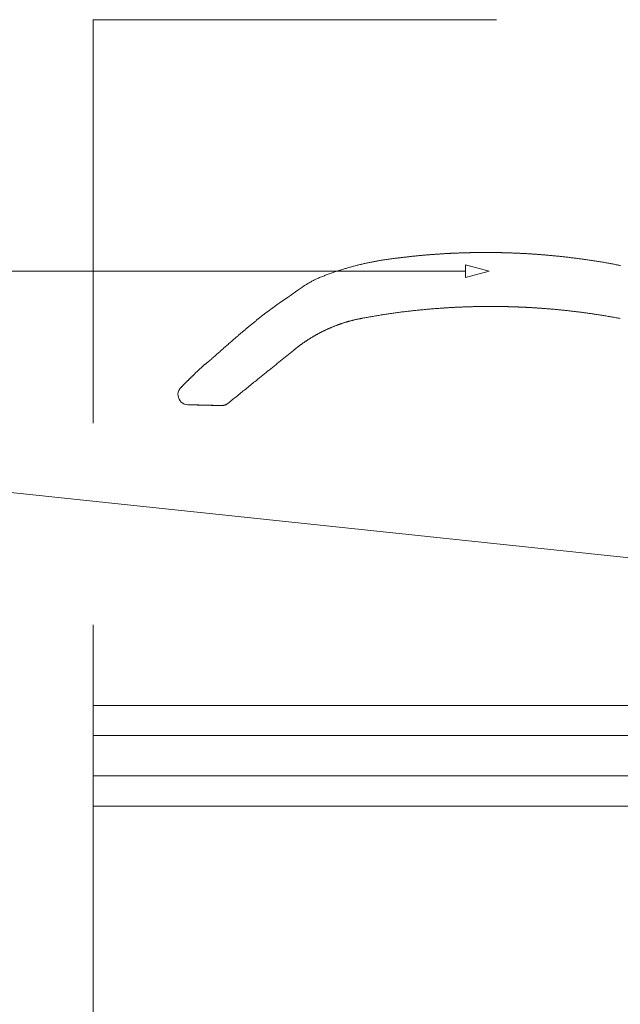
# Paper-space layout 'AD-02 DETAL MONTAŻU DRZWI' of a CAD drawing. Header units: millimetres. Extents: x 0 to 594, y 0 to 550.
# Tile 40 of 99: x 161 to 184, y 208 to 247. Entities that reach past the tile are written whole.
import ezdxf
from ezdxf.xclip import XClip

# ---------------------------------------------------------------- set-up
doc = ezdxf.new("R2010")
doc.units = ezdxf.units.MM
doc.header["$MEASUREMENT"] = 0
doc.header["$XCLIPFRAME"] = 0
doc.linetypes.add('przerywama detal', pattern=[120, 80, -40])
doc.layers.add('A_stolarka_Nr_pióra__1', color=7, linetype='Continuous', lineweight=20)
for name, color, linetype, lineweight, true_color in [('A_stolarka_Nr_pióra__10', 7, 'Continuous', 13, 0x4b4b4b), ('A_stolarka_Nr_pióra__170', 7, 'Continuous', 5, 0x1c1c1c), ('A_stolarka_Nr_pióra__7', 7, 'Continuous', 18, 0x171717)]:
    doc.layers.add(name, color=color, linetype=linetype, lineweight=lineweight, true_color=true_color)

# ---------------------------------------------------------------- blocks, each defined once
blk = doc.blocks.new('Rysunek_2_2', base_point=(-46914.584, -27095.2))
at = {"layer": 'A_stolarka_Nr_pióra__1', "color": 7, "linetype": 'Continuous', "lineweight": 20, "ltscale": 0.2}
for p, q in [((163.43, 219.952), (188.444, 219.952)), ((163.43, 218.752), (188.444, 218.752)), ((163.43, 217.152), (188.444, 217.152)), ((163.43, 215.952), (188.444, 215.952))]:
    blk.add_line(p, q, dxfattribs=at)
at = {"layer": 'A_stolarka_Nr_pióra__10', "color": 251, "linetype": 'przerywama detal', "lineweight": 13, "ltscale": 0.2, "true_color": 0x4b4b4b}
for q in [(163.43, 187.152), (223.43, 247.152)]:
    blk.add_line((163.43, 247.152), q, dxfattribs=at)
at = {"layer": 'A_stolarka_Nr_pióra__10', "color": 251, "linetype": 'Continuous', "lineweight": 13, "ltscale": 0.2, "true_color": 0x4b4b4b}
for p, q in [((171.434, 234.083), (171.434, 234.085)), ((166.802, 232.373), (166.826, 232.441)), ((166.826, 232.441), (166.861, 232.503)), ((166.861, 232.503), (166.906, 232.558)), ((166.791, 232.302), (166.802, 232.373)), ((166.793, 232.231), (166.791, 232.302)), ((166.808, 232.161), (166.793, 232.231)), ((166.834, 232.094), (166.808, 232.161)), ((166.872, 232.034), (166.834, 232.094)), ((166.921, 231.981), (166.872, 232.034)), ((166.978, 231.938), (166.921, 231.981)), ((167.042, 231.905), (166.978, 231.938)), ((167.11, 231.884), (167.042, 231.905)), ((167.181, 231.876), (167.11, 231.884)), ((167.215, 231.876), (167.181, 231.876))]:
    blk.add_line(p, q, dxfattribs=at)
at = {"layer": 'A_stolarka_Nr_pióra__10', "color": 251, "linetype": 'Continuous', "lineweight": 13, "ltscale": 0.2, "true_color": 0x4b4b4b, "flags": 128}
for points in [[(184.361, 237.399), (184.325, 237.406), (184.289, 237.413), (184.253, 237.42), (184.217, 237.427), (184.181, 237.434), (184.145, 237.442), (184.109, 237.448), (184.073, 237.455), (184.037, 237.462), (184.001, 237.469), (183.964, 237.476), (183.928, 237.483), (183.892, 237.489), (183.856, 237.496), (183.812, 237.504), (183.768, 237.512), (183.724, 237.519), (183.68, 237.527), (183.636, 237.534), (183.591, 237.542), (183.547, 237.549), (183.503, 237.556), (183.459, 237.564), (183.415, 237.571), (183.37, 237.578), (183.326, 237.584), (183.282, 237.591), (183.238, 237.598), (183.193, 237.605), (183.149, 237.611), (183.105, 237.618), (183.06, 237.624), (183.016, 237.63), (182.972, 237.637), (182.927, 237.643), (182.883, 237.649), (182.839, 237.655), (182.794, 237.661), (182.755, 237.666), (182.715, 237.672), (182.676, 237.677), (182.637, 237.682), (182.597, 237.687), (182.558, 237.692), (182.518, 237.697), (182.479, 237.702), (182.439, 237.707), (182.4, 237.712), (182.36, 237.717), (182.321, 237.721), (182.281, 237.726), (182.242, 237.731), (182.202, 237.735), (182.163, 237.74), (182.123, 237.744), (182.084, 237.748), (182.044, 237.753), (182.005, 237.757), (181.965, 237.761), (181.925, 237.766), (181.886, 237.77), (181.846, 237.774), (181.812, 237.777), (181.777, 237.781), (181.742, 237.784), (181.708, 237.787), (181.673, 237.791), (181.639, 237.794), (181.604, 237.797), (181.569, 237.801), (181.535, 237.804), (181.5, 237.807), (181.465, 237.81), (181.431, 237.813), (181.396, 237.816), (181.361, 237.819), (181.327, 237.822), (181.292, 237.825), (181.257, 237.827), (181.223, 237.83), (181.188, 237.833), (181.153, 237.836), (181.119, 237.838), (181.084, 237.841), (181.049, 237.843), (181.014, 237.846), (180.985, 237.848), (180.955, 237.85), (180.925, 237.852), (180.896, 237.854), (180.866, 237.856), (180.836, 237.858), (180.807, 237.86), (180.777, 237.862), (180.747, 237.864), (180.718, 237.865), (180.688, 237.867), (180.658, 237.869), (180.629, 237.871), (180.599, 237.872), (180.569, 237.874), (180.54, 237.876), (180.51, 237.877), (180.48, 237.879), (180.451, 237.88), (180.421, 237.882), (180.391, 237.883), (180.361, 237.885), (180.332, 237.886), (180.302, 237.888), (180.278, 237.889), (180.253, 237.89), (180.229, 237.891), (180.205, 237.892), (180.181, 237.893), (180.156, 237.894), (180.132, 237.895), (180.108, 237.896), (180.083, 237.897), (180.059, 237.898), (180.035, 237.899), (180.01, 237.9), (179.986, 237.901), (179.962, 237.901), (179.938, 237.902), (179.913, 237.903), (179.889, 237.904), (179.865, 237.905), (179.84, 237.905), (179.816, 237.906), (179.792, 237.907), (179.767, 237.907), (179.743, 237.908), (179.719, 237.909), (179.7, 237.909), (179.681, 237.91), (179.662, 237.91), (179.643, 237.91), (179.625, 237.911), (179.606, 237.911), (179.587, 237.912), (179.568, 237.912), (179.549, 237.912), (179.53, 237.913), (179.511, 237.913), (179.493, 237.913), (179.474, 237.914), (179.455, 237.914), (179.436, 237.914), (179.417, 237.915), (179.398, 237.915), (179.38, 237.915), (179.361, 237.915), (179.342, 237.916), (179.323, 237.916), (179.304, 237.916), (179.285, 237.916), (179.267, 237.916), (179.255, 237.916), (179.244, 237.917), (179.232, 237.917), (179.221, 237.917), (179.209, 237.917), (179.197, 237.917), (179.186, 237.917), (179.174, 237.917), (179.163, 237.917), (179.151, 237.917), (179.14, 237.917), (179.128, 237.917), (179.117, 237.917), (179.105, 237.917), (179.094, 237.917), (179.082, 237.917), (179.071, 237.918), (179.059, 237.918), (179.048, 237.918), (179.036, 237.918), (179.025, 237.918), (179.013, 237.918), (179.002, 237.918), (178.99, 237.918), (178.97, 237.918), (178.951, 237.918), (178.931, 237.917), (178.911, 237.917), (178.891, 237.917), (178.871, 237.917), (178.851, 237.917), (178.831, 237.917), (178.811, 237.917), (178.791, 237.917), (178.771, 237.917), (178.752, 237.916), (178.738, 237.916), (178.725, 237.916), (178.711, 237.916), (178.698, 237.916), (178.684, 237.916), (178.671, 237.916), (178.657, 237.915), (178.644, 237.915), (178.63, 237.915), (178.617, 237.915), (178.603, 237.915), (178.59, 237.914), (178.576, 237.914), (178.563, 237.914), (178.549, 237.914), (178.536, 237.914), (178.522, 237.913), (178.509, 237.913), (178.495, 237.913), (178.482, 237.913), (178.468, 237.912), (178.455, 237.912), (178.441, 237.912), (178.428, 237.912), (178.411, 237.911), (178.393, 237.911), (178.376, 237.91), (178.359, 237.91), (178.342, 237.91), (178.325, 237.909), (178.307, 237.909), (178.29, 237.908), (178.273, 237.908), (178.256, 237.907), (178.238, 237.907), (178.221, 237.907), (178.204, 237.906), (178.187, 237.906), (178.17, 237.905), (178.152, 237.905), (178.135, 237.904), (178.118, 237.903), (178.101, 237.903), (178.083, 237.902), (178.066, 237.902), (178.049, 237.901), (178.032, 237.901), (178.015, 237.9), (177.993, 237.899), (177.971, 237.898), (177.95, 237.898), (177.928, 237.897), (177.907, 237.896), (177.885, 237.895), (177.864, 237.894), (177.842, 237.893), (177.821, 237.892), (177.799, 237.892), (177.777, 237.891), (177.756, 237.89), (177.734, 237.889), (177.713, 237.888), (177.691, 237.887), (177.67, 237.886), (177.648, 237.885), (177.626, 237.884), (177.605, 237.882), (177.583, 237.881), (177.562, 237.88), (177.54, 237.879), (177.519, 237.878), (177.497, 237.877), (177.47, 237.875), (177.442, 237.874), (177.415, 237.872), (177.388, 237.871), (177.36, 237.869), (177.333, 237.868), (177.306, 237.866), (177.278, 237.864), (177.251, 237.863), (177.223, 237.861), (177.196, 237.859), (177.169, 237.857), (177.141, 237.855), (177.114, 237.854), (177.087, 237.852), (177.059, 237.85), (177.032, 237.848), (177.005, 237.846), (176.977, 237.844), (176.95, 237.842), (176.923, 237.84), (176.895, 237.838), (176.868, 237.836), (176.841, 237.834), (176.816, 237.832), (176.792, 237.83), (176.767, 237.828), (176.743, 237.826), (176.719, 237.824), (176.694, 237.822), (176.67, 237.82), (176.646, 237.818), (176.621, 237.816), (176.597, 237.814), (176.573, 237.812), (176.548, 237.81), (176.524, 237.807), (176.499, 237.805), (176.475, 237.803), (176.451, 237.801), (176.426, 237.799), (176.402, 237.796), (176.378, 237.794), (176.353, 237.792), (176.329, 237.789), (176.305, 237.787), (176.28, 237.785), (176.256, 237.782), (176.228, 237.78), (176.201, 237.777), (176.173, 237.774), (176.145, 237.771), (176.118, 237.768), (176.09, 237.765), (176.062, 237.762), (176.035, 237.759), (176.007, 237.757), (175.979, 237.754), (175.952, 237.75), (175.924, 237.747), (175.897, 237.744), (175.869, 237.741), (175.841, 237.738), (175.814, 237.735), (175.786, 237.732), (175.758, 237.729), (175.731, 237.725), (175.703, 237.722), (175.676, 237.719), (175.648, 237.716), (175.62, 237.712), (175.593, 237.709), (175.562, 237.705), (175.531, 237.701), (175.5, 237.698), (175.469, 237.694), (175.438, 237.69), (175.407, 237.686), (175.376, 237.682), (175.345, 237.678), (175.314, 237.674), (175.284, 237.67), (175.253, 237.666), (175.222, 237.662), (175.191, 237.657), (175.16, 237.653), (175.129, 237.649), (175.098, 237.644), (175.067, 237.64), (175.037, 237.635), (175.006, 237.631), (174.975, 237.626), (174.944, 237.621), (174.913, 237.617), (174.883, 237.612), (174.852, 237.607), (174.818, 237.601), (174.784, 237.595), (174.75, 237.59), (174.716, 237.584), (174.682, 237.578), (174.649, 237.572), (174.615, 237.565), (174.581, 237.559), (174.547, 237.553), (174.513, 237.546), (174.48, 237.54), (174.446, 237.533), (174.412, 237.526), (174.379, 237.519), (174.345, 237.512), (174.311, 237.505), (174.278, 237.498), (174.244, 237.491), (174.21, 237.483), (174.177, 237.476), (174.143, 237.468), (174.11, 237.46), (174.076, 237.452), (174.043, 237.444), (174.007, 237.436), (173.97, 237.427), (173.934, 237.417), (173.897, 237.408), (173.861, 237.399), (173.825, 237.389), (173.788, 237.38), (173.752, 237.37), (173.716, 237.36), (173.68, 237.35), (173.644, 237.34), (173.607, 237.33), (173.571, 237.32), (173.535, 237.31), (173.499, 237.299), (173.463, 237.288), (173.427, 237.278), (173.391, 237.267), (173.355, 237.256), (173.32, 237.245), (173.284, 237.234), (173.248, 237.222), (173.212, 237.211), (173.176, 237.2), (173.137, 237.187), (173.099, 237.174), (173.06, 237.162), (173.021, 237.149), (172.983, 237.136), (172.944, 237.123), (172.906, 237.109), (172.867, 237.096), (172.829, 237.082), (172.79, 237.068), (172.752, 237.054), (172.714, 237.04), (172.676, 237.026), (172.638, 237.012), (172.6, 236.997), (172.562, 236.982), (172.524, 236.967), (172.486, 236.952), (172.448, 236.936), (172.411, 236.921), (172.373, 236.905), (172.336, 236.889), (172.299, 236.873), (172.261, 236.856), (172.238, 236.846), (172.214, 236.835), (172.189, 236.823), (172.163, 236.81), (172.135, 236.795), (172.104, 236.779), (172.071, 236.76), (172.033, 236.739), (171.992, 236.714), (171.947, 236.686), (171.896, 236.654), (171.84, 236.618), (171.778, 236.577), (171.709, 236.532), (171.633, 236.481), (171.55, 236.425), (171.459, 236.362), (171.36, 236.293), (171.251, 236.217), (171.133, 236.135), (171.005, 236.044), (170.866, 235.946), (170.716, 235.839), (170.555, 235.724)], [(170.555, 235.724), (170.543, 235.715), (170.535, 235.709), (170.526, 235.703), (170.517, 235.697), (170.509, 235.69), (170.5, 235.684), (170.492, 235.678), (170.483, 235.672), (170.474, 235.665), (170.466, 235.659), (170.457, 235.653), (170.449, 235.646), (170.44, 235.64), (170.432, 235.634), (170.423, 235.627), (170.414, 235.621), (170.406, 235.615), (170.397, 235.608), (170.389, 235.602), (170.38, 235.596), (170.372, 235.589), (170.363, 235.583), (170.355, 235.576), (170.346, 235.57), (170.329, 235.557), (170.312, 235.544), (170.295, 235.531), (170.278, 235.518), (170.261, 235.505), (170.244, 235.492), (170.227, 235.479), (170.21, 235.466), (170.193, 235.453), (170.176, 235.44), (170.159, 235.427), (170.142, 235.413), (170.125, 235.4), (170.108, 235.387), (170.092, 235.374), (170.075, 235.361), (170.058, 235.347), (170.041, 235.334), (170.024, 235.321), (170.007, 235.307), (169.99, 235.294), (169.974, 235.28), (169.957, 235.267), (169.94, 235.254), (169.923, 235.24), (169.906, 235.227), (169.889, 235.213), (169.872, 235.199), (169.856, 235.186), (169.839, 235.172), (169.822, 235.159), (169.805, 235.145), (169.788, 235.131), (169.771, 235.118), (169.755, 235.104), (169.738, 235.09), (169.721, 235.077), (169.704, 235.063), (169.687, 235.049), (169.671, 235.035), (169.654, 235.022), (169.637, 235.008), (169.62, 234.994), (169.604, 234.98), (169.587, 234.967), (169.57, 234.953), (169.554, 234.939), (169.537, 234.925), (169.521, 234.911), (169.504, 234.897), (169.487, 234.883), (169.471, 234.87), (169.454, 234.856), (169.438, 234.842), (169.421, 234.828), (169.404, 234.814), (169.388, 234.8), (169.371, 234.786), (169.355, 234.772), (169.338, 234.758), (169.322, 234.744), (169.305, 234.73), (169.289, 234.716), (169.273, 234.702), (169.256, 234.688), (169.24, 234.674), (169.223, 234.66), (169.207, 234.646), (169.19, 234.632), (169.174, 234.618), (169.158, 234.603), (169.141, 234.589), (169.133, 234.582), (169.125, 234.575), (169.116, 234.568), (169.108, 234.561), (169.1, 234.554), (169.092, 234.547), (169.083, 234.539), (169.075, 234.532), (169.067, 234.525), (169.059, 234.518), (169.05, 234.511), (169.042, 234.504), (169.034, 234.497), (169.026, 234.489), (169.017, 234.482), (169.009, 234.475), (169.001, 234.468), (168.993, 234.461), (168.984, 234.454), (168.976, 234.446), (168.968, 234.439), (168.96, 234.432), (168.951, 234.425), (168.943, 234.418), (168.91, 234.389), (168.877, 234.36), (168.844, 234.331), (168.812, 234.303), (168.779, 234.274), (168.746, 234.245), (168.713, 234.216), (168.68, 234.187), (168.647, 234.158), (168.614, 234.129), (168.582, 234.1), (168.549, 234.071), (168.516, 234.042), (168.483, 234.012), (168.45, 233.983), (168.417, 233.954), (168.384, 233.925), (168.351, 233.896), (168.318, 233.866), (168.285, 233.837), (168.252, 233.808), (168.219, 233.778), (168.186, 233.749), (168.153, 233.719), (168.145, 233.712), (168.137, 233.706), (168.129, 233.699), (168.122, 233.692), (168.114, 233.685), (168.106, 233.678), (168.098, 233.671), (168.09, 233.665), (168.083, 233.658), (168.075, 233.651), (168.067, 233.644), (168.059, 233.637), (168.051, 233.631), (168.043, 233.624), (168.035, 233.617), (168.027, 233.611), (168.019, 233.604), (168.011, 233.597), (168.003, 233.591), (167.995, 233.584), (167.987, 233.578), (167.979, 233.572), (167.97, 233.565), (167.962, 233.559), (167.949, 233.549), (167.935, 233.539), (167.921, 233.528), (167.906, 233.517), (167.89, 233.505), (167.881, 233.498), (167.873, 233.491), (167.864, 233.484), (167.855, 233.477), (167.845, 233.469), (167.835, 233.46), (167.824, 233.452), (167.813, 233.442), (167.802, 233.432), (167.79, 233.422), (167.777, 233.411), (167.764, 233.399), (167.75, 233.387), (167.736, 233.374)], [(174.118, 235.311), (174.164, 235.319), (174.21, 235.328), (174.257, 235.336), (174.303, 235.344), (174.349, 235.352), (174.395, 235.36), (174.441, 235.368), (174.487, 235.376), (174.533, 235.384), (174.579, 235.392), (174.625, 235.399), (174.671, 235.407), (174.717, 235.415), (174.764, 235.423), (174.81, 235.43), (174.856, 235.438), (174.902, 235.445), (174.948, 235.453), (174.994, 235.46), (175.041, 235.467), (175.087, 235.474), (175.133, 235.481), (175.179, 235.488), (175.226, 235.495), (175.271, 235.502), (175.317, 235.509), (175.362, 235.515), (175.408, 235.521), (175.454, 235.528), (175.499, 235.534), (175.545, 235.54), (175.591, 235.546), (175.637, 235.552), (175.682, 235.558), (175.728, 235.563), (175.774, 235.569), (175.82, 235.574), (175.865, 235.58), (175.911, 235.585), (175.957, 235.591), (176.003, 235.596), (176.049, 235.601), (176.094, 235.606), (176.14, 235.611), (176.186, 235.616), (176.232, 235.621), (176.278, 235.625), (176.324, 235.63), (176.363, 235.634), (176.402, 235.638), (176.441, 235.642), (176.48, 235.646), (176.519, 235.649), (176.558, 235.653), (176.598, 235.657), (176.637, 235.66), (176.676, 235.664), (176.715, 235.667), (176.754, 235.671), (176.793, 235.674), (176.833, 235.678), (176.872, 235.681), (176.911, 235.684), (176.95, 235.687), (176.989, 235.69), (177.029, 235.694), (177.068, 235.697), (177.107, 235.699), (177.146, 235.702), (177.185, 235.705), (177.225, 235.708), (177.264, 235.711), (177.296, 235.713), (177.329, 235.715), (177.361, 235.717), (177.394, 235.719), (177.426, 235.722), (177.459, 235.724), (177.492, 235.726), (177.524, 235.728), (177.557, 235.729), (177.589, 235.731), (177.622, 235.733), (177.654, 235.735), (177.687, 235.737), (177.719, 235.738), (177.752, 235.74), (177.784, 235.742), (177.817, 235.743), (177.849, 235.745), (177.882, 235.746), (177.914, 235.748), (177.947, 235.749), (177.98, 235.751), (178.012, 235.752), (178.045, 235.754), (178.07, 235.755), (178.096, 235.756), (178.122, 235.757), (178.148, 235.758), (178.174, 235.759), (178.2, 235.76), (178.225, 235.76), (178.251, 235.761), (178.277, 235.762), (178.303, 235.763), (178.329, 235.764), (178.355, 235.765), (178.38, 235.765), (178.406, 235.766), (178.432, 235.767), (178.458, 235.767), (178.484, 235.768), (178.51, 235.769), (178.535, 235.769), (178.561, 235.77), (178.587, 235.771), (178.613, 235.771), (178.639, 235.772), (178.665, 235.772), (178.685, 235.772), (178.705, 235.773), (178.725, 235.773), (178.745, 235.774), (178.765, 235.774), (178.785, 235.774), (178.805, 235.774), (178.825, 235.775), (178.845, 235.775), (178.865, 235.775), (178.885, 235.775), (178.905, 235.776), (178.925, 235.776), (178.945, 235.776), (178.965, 235.776), (178.985, 235.776), (179.005, 235.776), (179.025, 235.777), (179.045, 235.777), (179.065, 235.777), (179.085, 235.777), (179.105, 235.777), (179.125, 235.777), (179.145, 235.777), (179.156, 235.777), (179.167, 235.777), (179.179, 235.777), (179.19, 235.777), (179.202, 235.777), (179.213, 235.777), (179.225, 235.777), (179.236, 235.777), (179.248, 235.777), (179.259, 235.777), (179.271, 235.777), (179.282, 235.777), (179.294, 235.777), (179.305, 235.777), (179.316, 235.777), (179.328, 235.777), (179.339, 235.777), (179.351, 235.777), (179.362, 235.777), (179.374, 235.776), (179.385, 235.776), (179.397, 235.776), (179.408, 235.776), (179.42, 235.776), (179.436, 235.776), (179.453, 235.776), (179.47, 235.776), (179.487, 235.776), (179.504, 235.775), (179.521, 235.775), (179.538, 235.775), (179.555, 235.775), (179.572, 235.775), (179.588, 235.774), (179.605, 235.774), (179.622, 235.774), (179.637, 235.774), (179.651, 235.773), (179.666, 235.773), (179.681, 235.773), (179.695, 235.773), (179.71, 235.772), (179.724, 235.772), (179.739, 235.772), (179.753, 235.772), (179.767, 235.771), (179.781, 235.771), (179.795, 235.771), (179.808, 235.77), (179.822, 235.77), (179.836, 235.77), (179.85, 235.769), (179.864, 235.769), (179.878, 235.769), (179.892, 235.768), (179.906, 235.768), (179.924, 235.768), (179.942, 235.767), (179.96, 235.767), (179.979, 235.766), (179.997, 235.766), (180.015, 235.765), (180.033, 235.765), (180.051, 235.764), (180.069, 235.763), (180.087, 235.763), (180.106, 235.762), (180.124, 235.762), (180.135, 235.761), (180.146, 235.761), (180.157, 235.761), (180.168, 235.76), (180.18, 235.76), (180.191, 235.759), (180.202, 235.759), (180.213, 235.759), (180.224, 235.758), (180.236, 235.758), (180.247, 235.757), (180.258, 235.757), (180.269, 235.756), (180.28, 235.756), (180.292, 235.756), (180.303, 235.755), (180.314, 235.755), (180.325, 235.754), (180.336, 235.754), (180.347, 235.753), (180.359, 235.753), (180.37, 235.752), (180.381, 235.752), (180.392, 235.751), (180.414, 235.751), (180.437, 235.75), (180.459, 235.749), (180.481, 235.748), (180.504, 235.747), (180.526, 235.745), (180.548, 235.744), (180.57, 235.743), (180.593, 235.742), (180.615, 235.741), (180.637, 235.74), (180.659, 235.739), (180.682, 235.738), (180.704, 235.736), (180.726, 235.735), (180.749, 235.734), (180.771, 235.733), (180.793, 235.732), (180.815, 235.73), (180.838, 235.729), (180.86, 235.728), (180.882, 235.726), (180.904, 235.725), (180.927, 235.724), (180.954, 235.722), (180.982, 235.72), (181.01, 235.718), (181.037, 235.717), (181.065, 235.715), (181.093, 235.713), (181.12, 235.711), (181.148, 235.709), (181.176, 235.707), (181.203, 235.705), (181.231, 235.703), (181.259, 235.701), (181.286, 235.699), (181.314, 235.697), (181.342, 235.695), (181.369, 235.693), (181.397, 235.691), (181.425, 235.688), (181.452, 235.686), (181.48, 235.684), (181.507, 235.682), (181.535, 235.679), (181.563, 235.677), (181.59, 235.675), (181.623, 235.672), (181.656, 235.669), (181.689, 235.666), (181.723, 235.663), (181.756, 235.66), (181.789, 235.657), (181.822, 235.654), (181.855, 235.651), (181.888, 235.648), (181.921, 235.644), (181.954, 235.641), (181.987, 235.638), (182.02, 235.635), (182.053, 235.631), (182.086, 235.628), (182.119, 235.624), (182.152, 235.621), (182.185, 235.617), (182.218, 235.614), (182.251, 235.61), (182.284, 235.607), (182.317, 235.603), (182.35, 235.599), (182.382, 235.596), (182.421, 235.591), (182.459, 235.587), (182.498, 235.582), (182.536, 235.578), (182.574, 235.573), (182.613, 235.569), (182.651, 235.564), (182.689, 235.559), (182.728, 235.554), (182.766, 235.55), (182.804, 235.545), (182.843, 235.54), (182.881, 235.535), (182.919, 235.53), (182.958, 235.525), (182.996, 235.519), (183.034, 235.514), (183.073, 235.509), (183.111, 235.503), (183.149, 235.498), (183.187, 235.492), (183.226, 235.487), (183.264, 235.481), (183.302, 235.475), (183.346, 235.469), (183.389, 235.462), (183.433, 235.455), (183.477, 235.449), (183.52, 235.442), (183.564, 235.435), (183.607, 235.428), (183.651, 235.421), (183.694, 235.413), (183.738, 235.406), (183.782, 235.399), (183.825, 235.392), (183.869, 235.384), (183.912, 235.377), (183.956, 235.369), (183.999, 235.362), (184.043, 235.354), (184.086, 235.347), (184.13, 235.339), (184.173, 235.332), (184.217, 235.324), (184.26, 235.316), (184.304, 235.309), (184.347, 235.301)], [(171.438, 234.08), (171.448, 234.088), (171.457, 234.096), (171.467, 234.104), (171.476, 234.113), (171.486, 234.121), (171.495, 234.129), (171.505, 234.137), (171.514, 234.144), (171.529, 234.157), (171.544, 234.169), (171.559, 234.181), (171.575, 234.193), (171.59, 234.205), (171.605, 234.216), (171.62, 234.228), (171.636, 234.24), (171.651, 234.251), (171.667, 234.262), (171.683, 234.274), (171.698, 234.285), (171.714, 234.296), (171.73, 234.307), (171.746, 234.318), (171.762, 234.329), (171.778, 234.34), (171.794, 234.351), (171.81, 234.362), (171.826, 234.373), (171.842, 234.383), (171.858, 234.394), (171.874, 234.405), (171.89, 234.415), (171.908, 234.427), (171.926, 234.438), (171.944, 234.45), (171.962, 234.461), (171.98, 234.473), (171.998, 234.484), (172.016, 234.495), (172.034, 234.507), (172.052, 234.518), (172.07, 234.529), (172.088, 234.54), (172.107, 234.551), (172.125, 234.562), (172.143, 234.573), (172.161, 234.584), (172.18, 234.595), (172.198, 234.606), (172.216, 234.616), (172.235, 234.627), (172.253, 234.637), (172.272, 234.648), (172.29, 234.658), (172.309, 234.669), (172.328, 234.679), (172.346, 234.689), (172.365, 234.699), (172.383, 234.709), (172.402, 234.719), (172.42, 234.729), (172.439, 234.738), (172.457, 234.748), (172.476, 234.758), (172.495, 234.767), (172.514, 234.777), (172.533, 234.786), (172.551, 234.795), (172.57, 234.805), (172.589, 234.814), (172.608, 234.823), (172.627, 234.832), (172.646, 234.841), (172.665, 234.85), (172.684, 234.859), (172.703, 234.868), (172.722, 234.876), (172.742, 234.885), (172.761, 234.893), (172.78, 234.902), (172.799, 234.91), (172.818, 234.919), (172.837, 234.927), (172.856, 234.935), (172.875, 234.943), (172.894, 234.951), (172.913, 234.959), (172.932, 234.967), (172.952, 234.974), (172.971, 234.982), (172.99, 234.99), (173.009, 234.997), (173.029, 235.005), (173.048, 235.012), (173.067, 235.02), (173.087, 235.027), (173.106, 235.035), (173.126, 235.042), (173.145, 235.049), (173.164, 235.056), (173.184, 235.063), (173.203, 235.07), (173.223, 235.077), (173.242, 235.084), (173.262, 235.09), (173.281, 235.097), (173.3, 235.104), (173.32, 235.11), (173.339, 235.117), (173.359, 235.123), (173.378, 235.129), (173.398, 235.136), (173.417, 235.142), (173.436, 235.148), (173.456, 235.154), (173.476, 235.16), (173.495, 235.166), (173.515, 235.172), (173.534, 235.177), (173.554, 235.183), (173.574, 235.188), (173.593, 235.194), (173.613, 235.199), (173.633, 235.205), (173.652, 235.21), (173.672, 235.215), (173.692, 235.22), (173.712, 235.225), (173.729, 235.229), (173.745, 235.233), (173.762, 235.237), (173.779, 235.241), (173.796, 235.245), (173.813, 235.249), (173.83, 235.253), (173.847, 235.256), (173.864, 235.26), (173.881, 235.264), (173.897, 235.267), (173.914, 235.271), (173.931, 235.275), (173.948, 235.278), (173.965, 235.282), (173.982, 235.285), (173.999, 235.288), (174.016, 235.292), (174.033, 235.295), (174.05, 235.299), (174.067, 235.302), (174.084, 235.305), (174.101, 235.309), (174.118, 235.312)], [(168.771, 231.929), (168.818, 231.967), (168.865, 232.005), (168.912, 232.043), (168.959, 232.081), (169.006, 232.119), (169.053, 232.157), (169.101, 232.196), (169.148, 232.234), (169.195, 232.272), (169.242, 232.31), (169.289, 232.348), (169.336, 232.386), (169.383, 232.424), (169.431, 232.462), (169.478, 232.5), (169.525, 232.538), (169.572, 232.576), (169.619, 232.614), (169.666, 232.653), (169.713, 232.691), (169.761, 232.729), (169.808, 232.767), (169.855, 232.805), (169.902, 232.843), (169.966, 232.895), (170.03, 232.946), (170.094, 232.998), (170.158, 233.049), (170.221, 233.101), (170.285, 233.153), (170.349, 233.204), (170.413, 233.256), (170.477, 233.307), (170.541, 233.359), (170.605, 233.411), (170.669, 233.462), (170.732, 233.514), (170.796, 233.565), (170.86, 233.617), (170.924, 233.669), (170.988, 233.72), (171.052, 233.772), (171.116, 233.824), (171.18, 233.875), (171.244, 233.927), (171.307, 233.978), (171.371, 234.03), (171.435, 234.082)], [(167.736, 233.374), (167.722, 233.36), (167.707, 233.346), (167.693, 233.332), (167.678, 233.318), (167.663, 233.304), (167.649, 233.29), (167.634, 233.276), (167.62, 233.263), (167.605, 233.249), (167.591, 233.235), (167.576, 233.221), (167.562, 233.207), (167.548, 233.193), (167.533, 233.179), (167.519, 233.165), (167.504, 233.152), (167.49, 233.138), (167.476, 233.124), (167.462, 233.11), (167.447, 233.096), (167.433, 233.083), (167.419, 233.069), (167.405, 233.055), (167.391, 233.042), (167.38, 233.031), (167.369, 233.021), (167.359, 233.01), (167.348, 233), (167.337, 232.989), (167.327, 232.979), (167.316, 232.968), (167.306, 232.958), (167.295, 232.948), (167.285, 232.937), (167.274, 232.927), (167.264, 232.917), (167.253, 232.906), (167.243, 232.896), (167.233, 232.886), (167.222, 232.876), (167.212, 232.866), (167.202, 232.855), (167.192, 232.845), (167.181, 232.835), (167.171, 232.825), (167.161, 232.815), (167.151, 232.805), (167.141, 232.795), (167.131, 232.785), (167.121, 232.775), (167.111, 232.765), (167.101, 232.755), (167.091, 232.745), (167.081, 232.735), (167.071, 232.725), (167.061, 232.715), (167.052, 232.705), (167.042, 232.695), (167.032, 232.685), (167.022, 232.675), (167.013, 232.666), (167.003, 232.656), (166.993, 232.646), (166.983, 232.636), (166.974, 232.626), (166.964, 232.617), (166.955, 232.607), (166.945, 232.597), (166.935, 232.587), (166.926, 232.578), (166.916, 232.568), (166.906, 232.558)], [(167.181, 231.876), (167.196, 231.876), (167.211, 231.876), (167.226, 231.875), (167.241, 231.875), (167.257, 231.875), (167.272, 231.874), (167.288, 231.874), (167.304, 231.874), (167.32, 231.873), (167.337, 231.873), (167.353, 231.872), (167.37, 231.872), (167.386, 231.872), (167.403, 231.871), (167.42, 231.871), (167.437, 231.87), (167.455, 231.87), (167.472, 231.87), (167.49, 231.869), (167.508, 231.869), (167.525, 231.868), (167.543, 231.868), (167.561, 231.868), (167.58, 231.867), (167.598, 231.867), (167.616, 231.866), (167.635, 231.866), (167.654, 231.865), (167.672, 231.865), (167.691, 231.864), (167.71, 231.864), (167.729, 231.864), (167.749, 231.863), (167.768, 231.863), (167.787, 231.862), (167.807, 231.862), (167.826, 231.861), (167.846, 231.861), (167.866, 231.86), (167.885, 231.86), (167.905, 231.859), (167.925, 231.859), (167.945, 231.859), (167.965, 231.858), (167.986, 231.858), (168.006, 231.857), (168.026, 231.857), (168.046, 231.856)], [(168.092, 231.856), (168.072, 231.857), (168.052, 231.857), (168.031, 231.858), (168.011, 231.858), (167.991, 231.859), (167.971, 231.859), (167.951, 231.859), (167.931, 231.86), (167.911, 231.86), (167.891, 231.861), (167.871, 231.861), (167.851, 231.862), (167.832, 231.862), (167.812, 231.863), (167.792, 231.863), (167.773, 231.864), (167.754, 231.864), (167.735, 231.864), (167.715, 231.865), (167.696, 231.865), (167.677, 231.866), (167.659, 231.866), (167.64, 231.867), (167.621, 231.867), (167.603, 231.868), (167.585, 231.868), (167.566, 231.868), (167.548, 231.869), (167.53, 231.869), (167.512, 231.87), (167.495, 231.87), (167.477, 231.87), (167.459, 231.871), (167.442, 231.871), (167.425, 231.872), (167.408, 231.872), (167.391, 231.872), (167.374, 231.873), (167.357, 231.873), (167.341, 231.874), (167.325, 231.874), (167.308, 231.874), (167.292, 231.875), (167.277, 231.875), (167.261, 231.875), (167.245, 231.876), (167.23, 231.876), (167.215, 231.876)], [(168.046, 231.856), (168.057, 231.856), (168.069, 231.856), (168.08, 231.855), (168.092, 231.855), (168.104, 231.855), (168.115, 231.855), (168.126, 231.854), (168.136, 231.854), (168.147, 231.854), (168.159, 231.854), (168.169, 231.853), (168.18, 231.853)], [(168.224, 231.853), (168.213, 231.853), (168.202, 231.854), (168.191, 231.854), (168.18, 231.854), (168.169, 231.854), (168.159, 231.855), (168.148, 231.855), (168.137, 231.855), (168.126, 231.855), (168.115, 231.856), (168.104, 231.856), (168.092, 231.856)], [(168.181, 231.853), (168.199, 231.853), (168.217, 231.852), (168.234, 231.852), (168.251, 231.852), (168.269, 231.851), (168.286, 231.851), (168.302, 231.85), (168.319, 231.85), (168.335, 231.85), (168.351, 231.849), (168.366, 231.849), (168.381, 231.849), (168.395, 231.848), (168.409, 231.848), (168.423, 231.848), (168.435, 231.847), (168.447, 231.847), (168.457, 231.847), (168.471, 231.847), (168.482, 231.846), (168.494, 231.846)], [(168.496, 231.846), (168.507, 231.846), (168.496, 231.846), (168.483, 231.847), (168.471, 231.847), (168.458, 231.847), (168.443, 231.848), (168.431, 231.848), (168.418, 231.848), (168.403, 231.849), (168.388, 231.849), (168.371, 231.85), (168.354, 231.85), (168.337, 231.85), (168.319, 231.851), (168.301, 231.851), (168.282, 231.852), (168.263, 231.852), (168.244, 231.853), (168.224, 231.853)], [(168.496, 231.846), (168.506, 231.846), (168.517, 231.846), (168.527, 231.846), (168.537, 231.846), (168.547, 231.846), (168.558, 231.847), (168.57, 231.848), (168.58, 231.849), (168.59, 231.851), (168.6, 231.853), (168.61, 231.855), (168.62, 231.857), (168.63, 231.86), (168.64, 231.862), (168.65, 231.865), (168.66, 231.868), (168.67, 231.872), (168.68, 231.875), (168.689, 231.879), (168.699, 231.883), (168.708, 231.888), (168.717, 231.892), (168.726, 231.898), (168.735, 231.903), (168.743, 231.909), (168.751, 231.915), (168.759, 231.922), (168.766, 231.929)]]:
    blk.add_lwpolyline(points, dxfattribs=at)
at = {"layer": 'A_stolarka_Nr_pióra__170', "color": 250, "linetype": 'Continuous', "lineweight": 5, "ltscale": 0.2, "true_color": 0x1c1c1c}
for p, q in [((178.207, 237.181), (113.016, 237.181)), ((185.216, 225.756), (142.618, 230.252))]:
    blk.add_line(p, q, dxfattribs=at)
at = {"layer": 'A_stolarka_Nr_pióra__7', "color": 250, "linetype": 'Continuous', "lineweight": 18, "ltscale": 0.2, "true_color": 0x171717}
for p, q in [((178.207, 236.931), (178.207, 237.431)), ((179.14, 237.181), (178.207, 237.431)), ((179.14, 237.181), (178.207, 236.931))]:
    blk.add_line(p, q, dxfattribs=at)

psp = doc.layouts.new('AD-02 DETAL MONTAŻU DRZWI')

# ---------------------------------------------------------------- block references
at = {"color": 37, "linetype": 'Continuous', "lineweight": 5, "true_color": 0x656532}
ref = psp.add_blockref('Rysunek_2_2', (-46914.584, -27095.2), dxfattribs=at)
XClip(ref).set_block_clipping_path([(33.2101829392, 4.9001792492), (292.97782874, 254.0652997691)])

doc.saveas('drawing.dxf')
